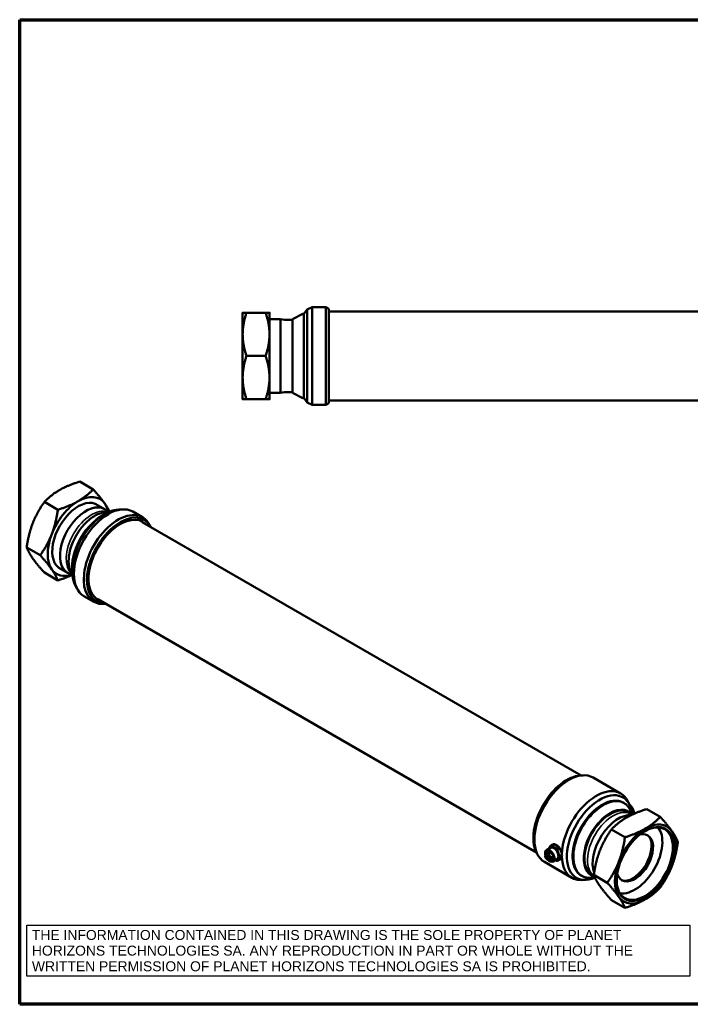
# Model space of a CAD drawing. Header units: millimetres. Extents: x 30 to 1467, y 30 to 2323.
# Tile 1 of 3: x 30 to 705, y 30 to 1020. Entities that reach past the tile are written whole.
import ezdxf

# ---------------------------------------------------------------- set-up
doc = ezdxf.new("R2010")
doc.units = ezdxf.units.MM
doc.header["$LTSCALE"] = 5
for name, color, linetype, lineweight in [('Cadre (ISO)', 7, 'Continuous', 70), ('Etroit visible (ISO)', 7, 'Continuous', 35), ('Symbole (ISO)', 7, 'Continuous', 25), ('Visible (ISO)', 7, 'Continuous', 50)]:
    doc.layers.add(name, color=color, linetype=linetype, lineweight=lineweight)
doc.styles.add('Note Text (A4D)', font='arial.ttf')

# ---------------------------------------------------------------- blocks, each defined once
blk = doc.blocks.new('Cadres AQUA4D Border')
at = {"layer": 'Cadre (ISO)'}
for p, q in [((6, 204), (291, 204)), ((6, 6), (6, 204)), ((291, 6), (6, 6))]:
    blk.add_line(p, q, dxfattribs=at)

msp = doc.modelspace()

# ---------------------------------------------------------------- linework, layer by layer
at = {"layer": 'Etroit visible (ISO)'}
for p, q in [((558.69, 179.25), (559.41, 179.67)), ((559.93, 179.78), (560, 179.82)), ((560.01, 180.41), (560.08, 180.45)), ((560.17, 179.72), (560.24, 179.76)), ((560.25, 180.29), (560.32, 180.33)), ((560.26, 179.64), (560.33, 179.68)), ((560.27, 179.48), (560.34, 179.52)), ((560.29, 179.53), (560.36, 179.58)), ((560.39, 179.9), (560.46, 179.94)), ((560.4, 180.25), (560.47, 180.29)), ((560.45, 181.9), (563.52, 183.67)), ((560.49, 180.23), (560.56, 180.27)), ((561.59, 178.8), (560.53, 178.18)), ((560.57, 180.15), (560.64, 180.2)), ((560.61, 180.05), (560.68, 180.09)), ((560.64, 179.83), (560.68, 179.85)), ((560.81, 181.38), (564.06, 183.26)), ((561.59, 179.7), (560.81, 179.25)), ((561.88, 178.31), (560.81, 177.7)), ((564.71, 182.64), (561.94, 181.04)), ((562.03, 179.19), (562.1, 179.23)), ((562.06, 178.52), (562.13, 178.56)), ((562.11, 178.67), (562.12, 178.68)), ((562.11, 178.3), (562.19, 178.34)), ((562.19, 178.5), (562.27, 178.54)), ((562.19, 179.01), (562.27, 179.06)), ((562.26, 178.49), (562.33, 178.53)), ((562.32, 178.43), (562.39, 178.47)), ((562.34, 178.36), (562.41, 178.4)), ((562.55, 178.35), (562.63, 178.39)), ((562.63, 178.27), (562.7, 178.31)), ((562.66, 178.17), (562.73, 178.21)), ((566.97, 178.23), (563.72, 176.35)), ((563.99, 177.5), (566.76, 179.1)), ((560.01, 177.45), (560.08, 177.49)), ((560.06, 177.6), (560.08, 177.61)), ((560.07, 177.22), (560.14, 177.26)), ((560.21, 177.42), (560.28, 177.46)), ((560.27, 177.37), (560.34, 177.41)), ((560.3, 177.3), (560.37, 177.34)), ((560.31, 177.24), (560.38, 177.28)), ((560.51, 177.27), (560.58, 177.31)), ((560.58, 177.2), (560.65, 177.24)), ((560.61, 177.1), (560.68, 177.15)), ((560.63, 176.86), (560.69, 176.89)), ((561.54, 175.98), (560.82, 175.56)), ((561.85, 176.34), (561.92, 176.38)), ((561.89, 176.47), (561.91, 176.47)), ((561.9, 176.15), (561.97, 176.19)), ((561.96, 176.34), (562.03, 176.38)), ((562.02, 176.33), (562.09, 176.37)), ((562.03, 176.02), (562.05, 176.03)), ((562.08, 176.27), (562.15, 176.31)), ((562.12, 176.49), (562.26, 176.57)), ((562.16, 176.14), (562.23, 176.18)), ((562.24, 175.96), (562.31, 176)), ((562.25, 178.16), (562.32, 178.2)), ((562.32, 175.87), (562.39, 175.91)), ((562.39, 176.9), (562.46, 176.94)), ((562.39, 175.81), (562.41, 175.82)), ((562.41, 176.85), (562.48, 176.89)), ((562.47, 178.04), (562.54, 178.08)), ((562.56, 177.96), (562.63, 178)), ((562.63, 178.11), (562.7, 178.15)), ((567.06, 177.55), (563.99, 175.78))]:
    msp.add_line(p, q, dxfattribs=at)
for centre, major_axis, start_param, end_param in [((102.35, 492.65), (-18.12, -31.39), 3.246387, 6.178391), ((105.7, 490.71), (-18.69, -32.37), 3.519646, 5.905132), ((112.12, 487.01), (-21.06, -36.48), 3.756257, 5.668521), ((616.96, 195.53), (-21.06, -36.48), 2.763539, 6.661239), ((623.38, 191.83), (18.69, 32.37), 6.042114, 9.599559), ((623.76, 191.61), (-18.25, -31.6), 3.025901, 6.398877), ((626.74, 189.89), (18.12, 31.39), 0, 3.097269)]:
    msp.add_ellipse(centre, major_axis=major_axis, ratio=0.57735, start_param=start_param, end_param=end_param, dxfattribs=at)
at = {"layer": 'Visible (ISO)'}
for p, q in [((254.26, 703.65), (254.26, 725.4)), ((277.38, 725.4), (258.15, 725.4)), ((281.26, 725.4), (281.26, 703.65)), ((305.01, 719.29), (314.08, 724.02)), ((315.66, 724.14), (319.19, 728.56)), ((315.66, 724.14), (315.66, 639.67)), ((319.19, 728.56), (324.06, 730.9)), ((319.19, 635.25), (319.19, 728.56)), ((324.06, 730.9), (324.06, 632.9)), ((338.06, 730.9), (324.06, 730.9)), ((338.06, 632.9), (338.06, 730.9)), ((341.06, 729.4), (338.06, 730.9)), ((341.06, 729.4), (341.06, 634.4)), ((976.06, 726.65), (341.06, 726.65)), ((281.26, 718.9), (292.26, 718.9)), ((292.26, 718.9), (292.26, 644.9)), ((300.26, 718.15), (304.47, 718.15)), ((304.47, 645.41), (304.47, 718.4)), ((254.26, 660.15), (254.26, 703.65)), ((281.26, 703.65), (281.26, 660.15)), ((258.15, 681.9), (277.38, 681.9)), ((254.26, 638.4), (254.26, 660.15)), ((281.26, 660.15), (281.26, 638.4)), ((281.26, 644.9), (292.26, 644.9)), ((300.26, 645.65), (304.47, 645.65)), ((305.01, 644.52), (314.08, 639.79)), ((258.15, 638.4), (277.38, 638.4)), ((315.66, 639.67), (319.19, 635.25)), ((319.19, 635.25), (324.06, 632.9)), ((341.06, 634.4), (338.06, 632.9)), ((976.06, 637.15), (341.06, 637.15)), ((338.06, 632.9), (324.06, 632.9)), ((90.33, 555.61), (103.92, 547.76)), ((68.41, 527.26), (54.81, 535.11)), ((106.45, 533), (115.19, 527.96)), ((116.17, 524.78), (119.78, 525.07)), ((129.74, 527.5), (133.89, 527.65)), ((153.58, 519.65), (143.68, 525.37)), ((104.44, 514.25), (106.02, 515.72)), ((594.61, 260.11), (153.29, 514.91)), ((161.55, 510.14), (160.66, 511.91)), ((37.05, 489.34), (50.65, 481.48)), ((84.69, 480.03), (84.2, 477.93)), ((69.45, 468.92), (78.19, 463.87)), ((54.81, 464.07), (68.41, 456.22)), ((81.43, 464.61), (82.99, 461.34)), ((85.86, 451.5), (87.81, 447.83)), ((104.58, 434.78), (94.68, 440.5)), ((549.86, 182.6), (108.54, 437.4)), ((116.8, 432.63), (114.82, 432.52)), ((594.03, 260.08), (596.59, 260.22)), ((606.83, 257.96), (634.41, 242.04)), ((643.22, 231.04), (641.28, 234.71)), ((644.86, 221.28), (640.24, 223.95)), ((646.28, 220.82), (644.31, 224.95)), ((645.05, 226.51), (645.5, 225.94)), ((645.25, 225.79), (645.71, 225.5)), ((645.71, 225.5), (645.37, 225.3)), ((646.52, 226.53), (645.5, 225.94)), ((645.75, 223.52), (646.35, 223.87)), ((646.35, 223.87), (645.84, 223.03)), ((646.48, 223.41), (647.5, 224.01)), ((646.48, 220.91), (646.48, 223.41)), ((660.68, 226.32), (674.28, 218.47)), ((638.76, 197.96), (625.16, 205.81)), ((561.81, 186.28), (563.86, 189.19)), ((563.86, 189.19), (566.54, 190.74)), ((567.43, 190.82), (564.74, 189.27)), ((564.74, 189.27), (569.69, 186.41)), ((572.37, 187.97), (567.43, 190.82)), ((568.46, 190.84), (571.34, 189.18)), ((549.6, 183.12), (550.75, 180.84)), ((558.49, 179.27), (559.27, 179.72)), ((558.68, 180.15), (558.91, 180.02)), ((558.69, 179.25), (558.91, 179.12)), ((558.91, 179.12), (559.69, 179.57)), ((559.16, 181.79), (562.98, 183.99)), ((560.53, 179.08), (559.54, 179.65)), ((560.32, 179.21), (559.54, 178.76)), ((559.54, 178.76), (560.53, 178.18)), ((559.7, 180.12), (559.71, 179.68)), ((559.82, 180.05), (559.7, 180.12)), ((559.71, 179.68), (559.78, 179.72)), ((559.71, 179.68), (560.09, 179.41)), ((559.71, 178.51), (559.71, 178.34)), ((560.14, 178.27), (559.71, 178.51)), ((559.71, 178.34), (559.78, 178.38)), ((559.71, 178.34), (560.12, 177.81)), ((559.78, 180.08), (559.78, 179.72)), ((559.78, 179.72), (560.09, 179.5)), ((559.78, 178.47), (559.78, 178.38)), ((559.78, 178.38), (559.86, 178.28)), ((559.83, 179.72), (559.82, 180.05)), ((559.97, 179.61), (559.83, 179.72)), ((559.85, 178.28), (559.92, 178.32)), ((559.85, 178.28), (560.14, 178.11)), ((560.14, 177.92), (559.85, 178.28)), ((559.86, 185.15), (563.89, 187.48)), ((559.92, 178.32), (560.21, 178.15)), ((559.97, 179.61), (560.04, 179.65)), ((560.14, 179.79), (560.07, 179.74)), ((560.09, 179.41), (560.09, 179.54)), ((560.19, 180.41), (560.14, 180.39)), ((560.14, 178.36), (560.14, 178.27)), ((560.24, 178.29), (560.14, 178.36)), ((560.14, 178.27), (560.21, 178.31)), ((560.19, 180.39), (560.19, 180.55)), ((560.2, 179.47), (560.2, 179.31)), ((560.2, 179.31), (560.27, 179.35)), ((560.21, 178.32), (560.21, 178.31)), ((560.24, 178.21), (560.24, 178.29)), ((560.39, 178.12), (560.24, 178.21)), ((560.34, 179.52), (560.27, 179.48)), ((560.27, 179.48), (560.27, 179.35)), ((560.31, 180.1), (560.38, 180.13)), ((560.46, 180.29), (560.39, 180.25)), ((560.65, 180.03), (560.58, 179.99)), ((561.59, 179.56), (560.73, 179.06)), ((560.81, 181.12), (564.24, 183.1)), ((560.81, 181.38), (560.81, 181.12)), ((561.59, 180.84), (560.81, 180.4)), ((560.81, 180.4), (560.81, 179.25)), ((561.59, 180.93), (561.59, 180.68)), ((561.59, 178.8), (561.59, 179.95)), ((564.57, 182.79), (561.67, 181.12)), ((561.72, 179.7), (561.72, 179.13)), ((561.83, 179.63), (561.72, 179.7)), ((561.72, 179.13), (561.79, 179.18)), ((561.72, 179.13), (561.84, 179.07)), ((561.79, 179.66), (561.79, 179.18)), ((561.79, 179.18), (561.84, 179.15)), ((561.85, 179.6), (561.83, 179.63)), ((561.84, 179.46), (561.91, 179.5)), ((561.84, 179.07), (561.84, 179.46)), ((562.87, 177.74), (561.87, 178.31)), ((562.26, 178.54), (562.19, 178.5)), ((562.39, 178.35), (562.32, 178.3)), ((562.39, 178.47), (562.46, 178.51)), ((562.39, 178.19), (562.46, 178.23)), ((562.4, 178.85), (562.4, 179.02)), ((562.56, 178.4), (562.49, 178.36)), ((566.92, 178.46), (563.5, 176.48)), ((563.92, 177.23), (566.81, 178.9)), ((564.38, 182.97), (564.38, 182.68)), ((564.56, 182.8), (564.56, 182.79)), ((569.69, 186.41), (572.37, 187.97)), ((573.22, 186.85), (570.57, 185.31)), ((570.57, 185.31), (573.04, 178.94)), ((573.04, 178.94), (575.44, 180.33)), ((575.48, 179.17), (573.04, 177.76)), ((573.26, 175.8), (575.46, 178.93)), ((575.14, 182.01), (573.33, 186.67)), ((557.83, 173.09), (585.41, 157.17)), ((560.12, 177.81), (560.19, 177.85)), ((560.12, 177.81), (560.24, 177.74)), ((560.14, 178.11), (560.21, 178.15)), ((560.14, 178.11), (560.14, 177.92)), ((560.14, 177.92), (560.21, 177.96)), ((560.14, 177.92), (560.19, 177.85)), ((560.22, 177.47), (560.15, 177.43)), ((560.19, 177.85), (560.24, 177.82)), ((560.21, 178.15), (560.21, 177.96)), ((560.24, 178.05), (560.31, 178.09)), ((560.24, 178.05), (560.39, 177.96)), ((560.24, 177.74), (560.24, 178.05)), ((560.24, 177.06), (560.24, 177.21)), ((560.31, 178.09), (560.39, 178.05)), ((560.31, 177.21), (560.38, 177.25)), ((560.31, 177.24), (560.31, 177.21)), ((560.31, 177.21), (560.41, 177.15)), ((560.34, 177.42), (560.41, 177.46)), ((560.38, 177.28), (560.38, 177.25)), ((560.38, 177.25), (560.41, 177.23)), ((560.39, 177.96), (560.39, 178.12)), ((560.41, 177.15), (560.41, 177.18)), ((560.51, 177.32), (560.44, 177.28)), ((560.5, 177.06), (560.5, 176.9)), ((560.5, 176.9), (560.57, 176.94)), ((560.57, 177.04), (560.57, 176.94)), ((560.66, 177.09), (560.59, 177.05)), ((561.52, 175.83), (560.74, 175.38)), ((560.81, 177.7), (560.82, 176.55)), ((560.82, 176.55), (562.87, 177.73)), ((561.59, 176.27), (560.82, 175.82)), ((560.82, 175.56), (560.82, 175.82)), ((561.59, 176.8), (562.26, 177.19)), ((561.59, 176.1), (561.59, 176.8)), ((562.12, 176.49), (561.59, 176.8)), ((561.6, 175.11), (561.6, 175.37)), ((562.03, 176.37), (561.96, 176.33)), ((562.05, 176.01), (562.05, 176.14)), ((562.25, 176.11), (562.23, 176.18)), ((562.99, 177.61), (562.26, 177.19)), ((562.26, 177.19), (562.26, 176.58)), ((562.26, 177.19), (562.87, 176.84)), ((562.31, 176.28), (562.31, 176.01)), ((562.41, 176.23), (562.31, 176.28)), ((562.31, 176.01), (562.38, 176.05)), ((562.35, 177.02), (562.35, 176.94)), ((562.76, 176.78), (562.35, 177.02)), ((562.35, 176.94), (562.41, 176.98)), ((562.38, 176.24), (562.38, 176.05)), ((562.39, 175.81), (562.41, 175.8)), ((562.41, 175.8), (562.41, 176.23)), ((562.42, 176.77), (562.48, 176.8)), ((562.42, 176.77), (562.48, 176.74)), ((562.48, 176.85), (562.55, 176.89)), ((562.48, 176.85), (562.76, 176.69)), ((562.48, 176.74), (562.48, 176.85)), ((562.55, 176.89), (562.76, 176.77)), ((562.7, 178.15), (562.63, 178.11)), ((562.76, 176.69), (562.76, 176.78)), ((562.87, 176.84), (563.65, 177.29)), ((563.24, 174.71), (567.07, 176.92)), ((563.72, 177.25), (563.5, 177.38)), ((563.72, 176.35), (563.5, 176.48)), ((566.51, 173.63), (570.54, 175.96)), ((569.69, 174.17), (568.56, 174.82)), ((573.04, 177.76), (570.57, 174.25)), ((570.57, 174.25), (573.26, 175.8)), ((607.85, 158.94), (603.99, 161.17)), ((621, 152.19), (607.4, 160.04)), ((599.34, 155.04), (595.19, 154.89)), ((608.53, 157.41), (605.17, 157.14)), ((638.76, 126.93), (625.16, 134.78))]:
    msp.add_line(p, q, dxfattribs=at)
for centre, radius, start, end in [((315.01, 722.25), 2, 71.17337, 117.56471), ((300.26, 761.2), 43.04, 259.28835, 270), ((305.47, 718.4), 1, 117.56471, 180), ((300.26, 602.61), 43.04, 90, 100.71165), ((305.47, 645.41), 1, 180, 242.43529), ((315.01, 641.56), 2, 242.43529, 288.82663)]:
    msp.add_arc(centre, radius, start, end, dxfattribs=at)
for centre, major_axis, ratio, start_param, end_param in [((88.91, 500.4), (-18.52, -32.09), 0.57735, 3.089634, 6.335144), ((88.91, 500.4), (21.75, 37.67), 0.57735, 0.785398, 1.832596), ((88.91, 500.4), (21.75, 37.67), 0.57735, 6.021386, 7.068583), ((96.69, 495.91), (-18.5, -32.04), 0.57735, 3.007432, 6.417346), ((115.73, 484.92), (23.33, 40.41), 0.57735, 0.346761, 2.794832), ((119.18, 482.93), (-24.5, -42.44), 0.57735, 3.141593, 6.283185), ((129.08, 477.22), (24.5, 42.44), 0.57735, 5.921818, 9.786145), ((88.91, 500.4), (21.75, 37.67), 0.57735, 5.702328, 6.021386), ((131.2, 475.99), (-23.75, -41.14), 0.57735, 2.799651, 6.625127), ((131.2, 475.99), (22.58, 39.1), 0.57735, 6.149975, 9.557988), ((113.23, 486.36), (21.12, 36.58), 0.57735, 1.084101, 2.057491), ((88.91, 500.4), (-21.75, -37.67), 0.57735, 4.974188, 6.021386), ((88.91, 500.4), (-21.75, -37.67), 0.57735, 6.021386, 6.864042), ((580.21, 216.75), (23.75, 41.14), 0.57735, 0.361367, 2.780226), ((582.33, 215.53), (-24.5, -42.44), 0.57735, 3.141593, 6.283185), ((609.91, 199.61), (24.5, 42.44), 0.57735, 5.936425, 8.600158), ((613.35, 197.62), (-23.33, -40.41), 0.57735, 2.479232, 6.925137), ((615.85, 196.17), (21.12, 36.58), 0.57735, 0.243484, 2.898108), ((642.24, 225.03), (4, -6.93), 0.57735, 1.832596, 2.157543), ((642.24, 225.03), (4, -6.93), 0.57735, 0.785398, 1.832596), ((623.76, 191.61), (18.2, 31.52), 0.57735, 6.19237, 9.515593), ((632.39, 186.63), (18.5, 32.04), 0.57735, 0.269394, 2.69771), ((640.82, 224.22), (-4.28, 7.4), 0.57735, 4.555244, 4.613552), ((640.82, 224.22), (-4.28, 7.4), 0.57735, 4.287627, 4.345935), ((641.85, 224.81), (4.28, -7.4), 0.57735, 1.146034, 1.47196), ((658.69, 171.44), (-19.98, -34.6), 0.57735, 5.50794, 10.200023), ((659.26, 171.11), (21.75, 37.67), 0.57735, 6.021386, 7.068583), ((648.66, 177.24), (-13, -22.52), 0.57735, 5.775836, 9.932128), ((659.26, 171.11), (21.75, 37.67), 0.57735, 0.785398, 1.832596), ((648.66, 177.24), (-19.6, -33.95), 0.57735, 0.219805, 2.921787), ((647.95, 177.64), (13, 22.52), 0.57735, 3.168792, 6.255986), ((659.26, 171.11), (21.75, 37.67), 0.57735, 4.974188, 6.021386), ((567.21, 181.72), (-4.14, 7.17), 0.57735, 5.934033, 6.108739), ((567.21, 181.72), (3.33, -5.76), 0.57735, 0, 3.141593), ((569.9, 183.27), (-4.25, 7.36), 0.57735, 0.025856, 0.288211), ((569.9, 183.27), (-4.14, 7.17), 0.57735, 5.934033, 6.108739), ((646.54, 178.46), (13.4, 23.21), 0.57735, 3.479369, 5.945409), ((646.54, 178.46), (14, 24.25), 0.57735, 3.963375, 5.461403), ((563.18, 179.39), (3.33, -5.76), 0.57735, 5.320788, 10.387176), ((558.68, 180.47), (0.2, -0.346), 0.57735, 3.668039, 5.499582), ((558.69, 178.92), (-0.2, 0.346), 0.57735, 5.499582, 7.331125), ((561.2, 178.25), (-2.04, 3.54), 0.57735, 5.760328, 6.809632), ((561.2, 178.25), (2.04, -3.54), 0.57735, 4.189532, 5.238835), ((563.18, 179.39), (3.33, -5.76), 0.57735, 4.27314, 4.368807), ((559.22, 180.53), (0.48, -0.831), 0.57735, 5.016175, 5.982988), ((559.22, 178.24), (-0.48, 0.831), 0.57735, 5.016175, 5.982988), ((563.18, 179.39), (-2.75, 4.76), 0.57735, 2.407931, 7.016847), ((565.73, 172.94), (-5.75, 6.97), 0.10368, 6.263863, 6.408514), ((574.43, 146.01), (14.43, -33.92), 0.051293, 3.073737, 3.146927), ((565.8, 172.98), (-5.75, 6.97), 0.10368, 0.027116, 0.125328), ((579.74, 149.14), (19.68, -31.42), 0.045142, 3.078305, 3.213771), ((567.07, 169.08), (-7, 10.66), 0.053375, 6.177824, 6.364512), ((579.81, 149.18), (19.68, -31.42), 0.045142, 3.164345, 3.213771), ((567.14, 169.12), (-7, 10.66), 0.053375, 6.177824, 6.2801), ((599.07, 168.38), (-38.93, 11.92), 0.033604, 0.043528, 0.104942), ((559.34, 179.1), (-0.915, -0.541), 0.457808, 3.145235, 3.395107), ((557.94, 181.13), (-2.33, 1.65), 0.089553, 2.944411, 3.112052), ((559.41, 179.14), (-0.915, -0.541), 0.457862, 3.145244, 3.395147), ((564.8, 178.19), (-4.53, 2.19), 0.189207, 0.091646, 0.252975), ((564.87, 178.23), (-4.53, 2.19), 0.189207, 0.091646, 0.2324), ((547.32, 176.88), (-13.07, -2.68), 0.185717, 3.103839, 3.207333), ((558.02, 181.17), (-2.33, 1.65), 0.089571, 3.100257, 3.112046), ((569.47, 169.17), (-9.08, 11.07), 0.053879, 6.265317, 6.348991), ((560.77, 179.59), (-0.372, 0.656), 0.247015, 5.886302, 6.245983), ((560.53, 181.54), (-0.2, 0.346), 0.57735, 3.928786, 5.760328), ((569.54, 169.21), (-9.08, 11.07), 0.053877, 6.265318, 6.274307), ((556.97, 176.22), (-3.58, -4.12), 0.299752, 3.047424, 3.200176), ((560.84, 179.63), (-0.372, 0.656), 0.247076, 5.886188, 6.245967), ((559.23, 178.77), (1.3, 1.43), 0.377337, 6.206505, 6.366074), ((560.53, 179.41), (0.2, -0.346), 0.57735, 5.499582, 7.070378), ((559.31, 178.81), (1.3, 1.43), 0.377461, 6.20648, 6.366102), ((558.86, 182.15), (-1.73, 2.16), 0.12587, 3.107594, 3.297861), ((553.23, 178.77), (-7.48, -1.29), 0.23655, 3.10119, 3.235654), ((558.93, 182.19), (-1.73, 2.16), 0.125869, 3.122311, 3.29786), ((560.21, 181.11), (0.48, -0.831), 0.57735, 0.303786, 1.2706), ((562.19, 179.97), (-0.48, 0.831), 0.57735, 0.303786, 1.2706), ((561.87, 180.77), (-0.2, 0.346), 0.57735, 5.238835, 7.070378), ((561.87, 178.64), (0.2, -0.346), 0.57735, 3.928786, 5.499582), ((562.64, 182.63), (-0.19, 3.72), 0.42329, 2.499155, 2.677276), ((561.2, 178.25), (2.04, -3.54), 0.57735, 1.047939, 2.097243), ((562.04, 180.77), (0.69, -1.97), 0.361962, 5.505786, 5.670465), ((565.14, 174.21), (3.03, -4.46), 0.12791, 3.142723, 3.328224), ((562.12, 180.81), (0.69, -1.97), 0.361962, 5.505786, 5.670465), ((570.65, 187.3), (-8.54, -8.04), 0.374026, 6.282073, 6.369342), ((564.9, 171.31), (2.77, -7.37), 0.103723, 3.016294, 3.167621), ((565.21, 174.26), (3.03, -4.46), 0.12791, 3.19299, 3.328224), ((562.63, 177.73), (-0.436, 0.778), 0.186139, 5.980492, 6.280692), ((564.12, 178.64), (-2.07, 0.65), 0.236145, 0.449141, 0.665163), ((556.61, 170.57), (-5.65, -8.08), 0.165231, 3.016968, 3.156258), ((564.19, 178.68), (-2.07, 0.65), 0.236145, 0.449141, 0.600663), ((562.7, 177.77), (-0.436, 0.778), 0.186138, 5.980494, 6.280692), ((561.92, 178.32), (-0.425, -0.048), 0.565819, 3.079133, 3.409356), ((561.99, 178.36), (-0.425, -0.048), 0.565669, 3.079123, 3.391604), ((563.78, 174.68), (1.35, -3.84), 0.153255, 2.965759, 3.095134), ((576.27, 160.49), (-13.79, 17.86), 0.044086, 6.278974, 6.340433), ((563.93, 178.72), (-1.47, -0.5), 0.35029, 6.164961, 6.35122), ((562.84, 177.65), (-0.349, 0.705), 0.222499, 5.961969, 6.306112), ((562.91, 177.69), (-0.349, 0.705), 0.222491, 5.961981, 6.306112), ((561.29, 176.83), (1.3, 1.49), 0.319701, 6.179537, 6.346034), ((558.79, 171.72), (-3.77, -6.79), 0.212184, 3.00716, 3.138324), ((561.36, 176.87), (1.3, 1.49), 0.319794, 6.179505, 6.34605), ((567.21, 181.72), (-4.14, 7.17), 0.57735, 4.886835, 5.061541), ((569.9, 183.27), (4.14, -7.17), 0.57735, 1.809033, 1.919949), ((567.21, 181.72), (-4.14, 7.17), 0.57735, 3.839638, 4.014344), ((569.2, 163.89), (9.13, -13.71), 0.073025, 3.144174, 3.251156), ((561.84, 177.85), (-1.81, -0.53), 0.479394, 6.144165, 6.400395), ((561.34, 174.27), (1.25, -3.34), 0.153194, 2.958083, 3.183014), ((645.02, 257.46), (-84.89, -80.32), 0.060789, 6.268866, 6.30139), ((569.27, 163.93), (9.13, -13.71), 0.073025, 3.171763, 3.251156), ((561.91, 177.89), (-1.81, -0.53), 0.479394, 6.144165, 6.400395), ((560.51, 176.96), (-0.361, 0.465), 0.256535, 6.259476, 6.6031), ((570.43, 181.01), (-10.29, -3.69), 0.123127, 6.239228, 6.385023), ((645.1, 257.5), (-84.89, -80.32), 0.060789, 6.268866, 6.289421), ((560.46, 176.82), (-0.314, 0.609), 0.219992, 5.954554, 6.303571), ((556.59, 170.9), (-3.6, -6.69), 0.190587, 2.992388, 3.136106), ((559.67, 176), (0.52, 1.43), 0.318802, 6.077287, 6.226952), ((560.53, 176.86), (-0.314, 0.609), 0.220059, 5.954445, 6.293705), ((559.71, 177.28), (-0.593, 0.017), 0.487234, 3.270127, 3.511604), ((559.74, 176.04), (0.52, 1.43), 0.318839, 6.077258, 6.226941), ((559.78, 177.32), (-0.593, 0.017), 0.487318, 3.270179, 3.511703), ((560.87, 176.36), (0.5, -1.09), 0.256007, 2.799573, 3.03949), ((560.94, 175.97), (-0.5, 1.32), 0.143451, 0.165943, 0.360542), ((624.34, 57.1), (-63.9, 120.19), 0.016332, 6.257148, 6.298067), ((560.54, 175.72), (0.2, -0.346), 0.57735, 5.238835, 7.070378), ((552.97, 188.27), (7.69, -11.4), 0.06412, 6.153006, 6.253452), ((624.41, 57.14), (-63.9, 120.19), 0.016332, 6.257148, 6.283756), ((559.3, 175.64), (1.23, 1.61), 0.305496, 6.159009, 6.322651), ((560.53, 177.86), (-0.2, 0.346), 0.57735, 3.928786, 5.499582), ((553.04, 188.31), (7.69, -11.4), 0.06412, 6.153006, 6.244898), ((559.37, 175.68), (1.23, 1.61), 0.305566, 6.158978, 6.322658), ((559.98, 177.97), (0.68, -1.1), 0.257354, 6.175599, 6.444678), ((559.87, 177.89), (-0.79, 1.03), 0.318514, 3.299382, 3.534028), ((560.22, 176.53), (0.48, -0.831), 0.57735, 0.303786, 1.2706), ((563.18, 179.39), (3.33, -5.76), 0.57735, 5.0578, 5.153621), ((562.2, 175.39), (-0.48, 0.831), 0.57735, 0.303786, 1.2706), ((561.88, 174.95), (0.2, -0.346), 0.57735, 3.928786, 5.760328), ((572.89, 161.56), (-11, 14.91), 0.066526, 6.281379, 6.373402), ((573.2, 179.69), (-11.34, -3.45), 0.171355, 6.231327, 6.326154), ((564.37, 171.08), (2.46, -5.39), 0.109384, 2.989782, 3.161546), ((570.51, 186.89), (-8.52, -10.84), 0.159368, 6.222722, 6.306325), ((572.96, 161.6), (-11, 14.91), 0.066526, 0.028056, 0.090217), ((573.27, 179.73), (-11.34, -3.45), 0.171355, 6.231327, 6.326154), ((562.67, 175.4), (-0.714, 0.93), 0.159745, 6.24063, 6.48898), ((561.2, 178.25), (2.04, -3.54), 0.57735, 5.760328, 6.809632), ((562.31, 175.55), (-0.352, 0.781), 0.2069, 6.004303, 6.277218), ((563.28, 176.17), (-1.34, 0.09), 0.219443, 0.167557, 0.406764), ((570.58, 186.93), (-8.52, -10.84), 0.159368, 6.222722, 6.277667), ((559.97, 172.84), (-2.05, -3.62), 0.27687, 3.022752, 3.139885), ((562.38, 175.6), (-0.352, 0.781), 0.206926, 6.004266, 6.277216), ((562.74, 175.44), (-0.714, 0.93), 0.159756, 6.240627, 6.262115), ((566.38, 157.61), (-4.34, 18.69), 0.028039, 6.146982, 6.223948), ((562.12, 176.66), (0.1, -0.173), 0.57735, 5.499582, 7.070378), ((563.91, 165.94), (1.86, -10.47), 0.057621, 2.918227, 3.02917), ((566.45, 157.64), (-4.34, 18.69), 0.028035, 6.147004, 6.223957), ((562.39, 176.43), (-0.097, 0.536), 0.40174, 2.129227, 2.394977), ((562.26, 176.31), (0.212, -0.518), 0.320503, 5.595685, 5.891593), ((562.09, 176.62), (0.27, 0.318), 0.624415, 5.889437, 6.076837), ((562.33, 176.36), (0.212, -0.518), 0.320503, 5.595685, 5.677683), ((562.16, 176.66), (0.27, 0.318), 0.62452, 5.889288, 6.076726), ((574.96, 190.65), (12.45, 12.5), 0.102294, 3.113622, 3.168927), ((563.18, 178.25), (0.48, -0.831), 0.57735, 5.016175, 5.982988), ((563.18, 175.96), (-0.48, 0.831), 0.57735, 5.016175, 5.982988), ((563.72, 177.58), (0.2, -0.346), 0.57735, 5.499582, 7.331125), ((563.72, 176.02), (-0.2, 0.346), 0.57735, 3.668039, 5.499582), ((567.21, 181.72), (4.14, -7.17), 0.57735, 5.934033, 6.108739), ((569.9, 183.27), (4.25, -7.36), 0.57735, 5.994974, 6.253924), ((609.91, 199.61), (-24.5, -42.44), 0.57735, 5.537008, 6.629946), ((659.26, 171.11), (-21.75, -37.67), 0.57735, 4.974188, 6.021386), ((659.26, 171.11), (-21.75, -37.67), 0.57735, 0.785398, 1.832596), ((659.26, 171.11), (-21.75, -37.67), 0.57735, 6.021386, 7.068583)]:
    msp.add_ellipse(centre, major_axis=major_axis, ratio=ratio, start_param=start_param, end_param=end_param, dxfattribs=at)
for centre, major_axis in [((659.26, 171.11), (20.38, 35.31)), ((559.22, 180.53), (-0.31, 0.537)), ((559.22, 178.24), (-0.31, 0.537)), ((560.21, 181.11), (-0.31, 0.537)), ((562.19, 179.97), (-0.31, 0.537)), ((563.18, 178.25), (-0.31, 0.537)), ((560.22, 176.53), (-0.31, 0.537)), ((562.2, 175.39), (-0.31, 0.537)), ((563.18, 175.96), (-0.31, 0.537))]:
    msp.add_ellipse(centre, major_axis=major_axis, ratio=0.57735, dxfattribs=at)
for points, weights in [([(254.26, 703.65), (254.26, 713.75), (258.15, 725.4)], [1, 1.0379548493, 1]), ([(258.15, 725.4), (254.26, 725.4), (254.26, 725.4)], [1, 1.0379548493, 1]), ([(277.38, 725.4), (281.26, 713.75), (281.26, 703.65)], [1, 1.0379548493, 1]), ([(281.26, 725.4), (281.26, 725.4), (277.38, 725.4)], [1, 1.0379548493, 1]), ([(258.15, 681.9), (254.26, 693.56), (254.26, 703.65)], [1, 1.0379548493, 1]), ([(281.26, 703.65), (281.26, 693.56), (277.38, 681.9)], [1, 1.0379548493, 1]), ([(254.26, 660.15), (254.26, 670.25), (258.15, 681.9)], [1, 1.0379548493, 1]), ([(277.38, 681.9), (281.26, 670.25), (281.26, 660.15)], [1, 1.0379548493, 1]), ([(258.15, 638.4), (254.26, 650.06), (254.26, 660.15)], [1, 1.0379548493, 1]), ([(281.26, 660.15), (281.26, 650.06), (277.38, 638.4)], [1, 1.0379548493, 1]), ([(254.26, 638.4), (254.26, 638.4), (258.15, 638.4)], [1, 1.0379548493, 1]), ([(277.38, 638.4), (281.26, 638.4), (281.26, 638.4)], [1, 1.0379548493, 1]), ([(69.82, 546.95), (78.06, 551.7), (90.33, 555.61)], [1, 1.0379548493, 1]), ([(54.81, 535.11), (61.58, 542.19), (69.82, 546.95)], [1, 1.0379548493, 1]), ([(103.92, 547.76), (97.15, 540.68), (88.91, 535.92)], [1, 1.0379548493, 1]), ([(115.55, 533.54), (111.43, 539.41), (103.92, 547.76)], [1, 1.0379548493, 1]), ([(43.18, 513.81), (47.3, 524.43), (54.81, 535.11)], [1, 1.0379548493, 1]), ([(88.91, 535.92), (80.67, 531.16), (68.41, 527.26)], [1, 1.0379548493, 1]), ([(68.41, 527.26), (66.39, 513.41), (62.27, 502.78)], [1, 1.0379548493, 1]), ([(120.45, 525.35), (118.6, 529.2), (115.55, 533.54)], [1.01485913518, 1.02781792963, 1]), ([(37.05, 489.34), (39.06, 503.19), (43.18, 513.81)], [1, 1.0379548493, 1]), ([(62.27, 502.78), (58.15, 492.16), (50.65, 481.48)], [1, 1.0379548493, 1]), ([(43.18, 478.29), (39.06, 484.15), (37.05, 489.34)], [1, 1.0379548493, 1]), ([(54.81, 464.07), (47.3, 472.43), (43.18, 478.29)], [1, 1.0379548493, 1]), ([(50.65, 481.48), (58.15, 473.13), (62.27, 467.27)], [1, 1.0379548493, 1]), ([(62.27, 467.27), (66.39, 461.4), (68.41, 456.22)], [1, 1.0379548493, 1]), ([(68.41, 456.22), (76.6, 458.83), (82.81, 461.72)], [1, 1.02505028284, 1.0170340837]), ([(640.17, 217.65), (648.41, 222.41), (660.68, 226.32)], [1, 1.0379548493, 1]), ([(674.28, 218.47), (667.51, 211.39), (659.26, 206.63)], [1, 1.0379548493, 1]), ([(685.9, 204.25), (681.78, 210.11), (674.28, 218.47)], [1, 1.0379548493, 1]), ([(625.16, 205.81), (631.93, 212.89), (640.17, 217.65)], [1, 1.0379548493, 1]), ([(613.53, 184.51), (617.65, 195.13), (625.16, 205.81)], [1, 1.0379548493, 1]), ([(659.26, 206.63), (651.02, 201.87), (638.76, 197.96)], [1, 1.0379548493, 1]), ([(692.03, 193.2), (690.02, 198.39), (685.9, 204.25)], [1, 1.0379548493, 1]), ([(638.76, 197.96), (636.75, 184.11), (632.63, 173.49)], [1, 1.0379548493, 1]), ([(685.9, 168.73), (690.02, 179.35), (692.03, 193.2)], [1, 1.0379548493, 1]), ([(607.4, 160.04), (609.41, 173.89), (613.53, 184.51)], [1, 1.0379548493, 1]), ([(632.63, 173.49), (628.5, 162.87), (621, 152.19)], [1, 1.0379548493, 1]), ([(674.28, 147.43), (681.78, 158.11), (685.9, 168.73)], [1, 1.0379548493, 1]), ([(613.53, 149), (609.41, 154.86), (607.4, 160.04)], [1, 1.0379548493, 1]), ([(625.16, 134.78), (617.65, 143.13), (613.53, 149)], [1, 1.0379548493, 1]), ([(621, 152.19), (628.5, 143.84), (632.63, 137.97)], [1, 1.0379548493, 1]), ([(659.26, 135.59), (667.51, 140.35), (674.28, 147.43)], [1, 1.0379548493, 1]), ([(632.63, 137.97), (636.75, 132.11), (638.76, 126.93)], [1, 1.0379548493, 1]), ([(638.76, 126.93), (651.02, 130.84), (659.26, 135.59)], [1, 1.0379548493, 1])]:
    msp.add_rational_spline(points, weights, degree=2, dxfattribs=at)
for points, knots in [([(81.43, 464.61), (80.29, 467.01), (79.58, 469.83), (79.07, 476.1), (79.28, 479.56), (80.61, 486.72), (81.72, 490.42), (84.72, 497.7), (86.61, 501.28), (90.98, 507.95), (93.45, 511.04), (98.75, 516.44), (101.57, 518.74), (107.3, 522.32), (110.2, 523.59), (114.08, 524.53), (115.14, 524.7), (116.17, 524.78)], [4.305044, 4.305044, 4.305044, 4.305044, 4.622666, 4.622666, 4.946896, 4.946896, 5.271125, 5.271125, 5.594641, 5.594641, 5.91802, 5.91802, 6.24192, 6.24192, 6.566464, 6.566464, 6.69053, 6.69053, 6.69053, 6.69053]), ([(118.99, 525), (118.85, 525.11), (118.71, 525.21), (118.39, 525.47), (118.2, 525.62), (117.84, 525.93), (117.66, 526.09), (117.5, 526.24)], [0.84733485, 0.84733485, 0.84733485, 0.84733485, 0.8658943, 0.8658943, 0.89272634, 0.89272634, 0.91955839, 0.91955839, 0.91955839, 0.91955839]), ([(80.83, 462.73), (81.05, 462.66), (81.27, 462.59), (81.72, 462.43), (81.94, 462.35), (82.33, 462.19), (82.49, 462.12), (82.65, 462.05)], [3.79283059, 3.79283059, 3.79283059, 3.79283059, 3.81966264, 3.81966264, 3.84649468, 3.84649468, 3.86505413, 3.86505413, 3.86505413, 3.86505413]), ([(644.31, 224.95), (643.79, 226.03), (643.2, 227.05), (641.85, 228.91), (641.1, 229.77), (639.45, 231.29), (638.56, 231.95), (636.65, 233.08), (635.63, 233.54), (633.51, 234.24), (632.4, 234.48), (631.26, 234.62)], [5.1197336, 5.1197336, 5.1197336, 5.1197336, 5.2440412, 5.2440412, 5.3683488, 5.3683488, 5.4926563, 5.4926563, 5.6169639, 5.6169639, 5.7412715, 5.7412715, 5.7412715, 5.7412715]), ([(643.4, 230.7), (643.4, 230.7), (643.42, 230.69), (643.44, 230.66), (643.49, 230.63), (643.53, 230.6), (643.57, 230.56), (643.61, 230.53), (643.65, 230.49), (643.69, 230.46), (643.73, 230.43), (643.77, 230.39), (643.81, 230.36), (643.85, 230.32), (643.89, 230.29), (643.93, 230.25), (643.96, 230.22), (644, 230.18), (644.04, 230.15), (644.08, 230.12), (644.12, 230.08), (644.15, 230.05), (644.19, 230.01), (644.23, 229.97), (644.26, 229.94), (644.3, 229.9), (644.33, 229.87), (644.37, 229.83), (644.41, 229.8), (644.44, 229.76), (644.48, 229.72), (644.51, 229.69), (644.55, 229.65), (644.58, 229.62), (644.61, 229.58), (644.65, 229.54), (644.68, 229.51), (644.71, 229.47), (644.75, 229.43), (644.78, 229.4), (644.81, 229.36), (644.84, 229.32), (644.88, 229.28), (644.91, 229.25), (644.94, 229.21), (644.97, 229.17), (645, 229.13), (645.03, 229.1), (645.06, 229.07), (645.07, 229.06)], [0.220102, 0.220102, 0.220102, 0.220102, 0.220339, 0.2372881, 0.2542373, 0.2711864, 0.2881356, 0.3050847, 0.3220339, 0.3389831, 0.3559322, 0.3728814, 0.3898305, 0.4067797, 0.4237288, 0.440678, 0.4576271, 0.4745763, 0.4915254, 0.5084746, 0.5254237, 0.5423729, 0.559322, 0.5762712, 0.5932203, 0.6101695, 0.6271186, 0.6440678, 0.6610169, 0.6779661, 0.6949153, 0.7118644, 0.7288136, 0.7457627, 0.7627119, 0.779661, 0.7966102, 0.8135593, 0.8305085, 0.8474576, 0.8644068, 0.8813559, 0.8983051, 0.9152542, 0.9322034, 0.9491525, 0.9661017, 0.9830508, 1, 1, 1, 1]), ([(644.86, 221.28), (645.09, 221.16), (645.31, 221.03), (645.69, 220.84), (645.84, 220.76), (646, 220.69)], [5.49778714, 5.49778714, 5.49778714, 5.49778714, 5.52461919, 5.52461919, 5.54264618, 5.54264618, 5.54264618, 5.54264618]), ([(647.89, 221.55), (647.89, 221.55), (647.89, 221.57), (647.89, 221.6), (647.89, 221.64), (647.89, 221.69), (647.89, 221.73), (647.89, 221.75), (647.89, 221.77)], [0.91036211, 0.91036211, 0.91036211, 0.91036211, 0.91525424, 0.93220339, 0.94915254, 0.96610169, 0.98305085, 1, 1, 1, 1]), ([(564.24, 189.41), (564.57, 189.87), (564.97, 190.24), (566.02, 190.84), (566.76, 191.03), (567.85, 190.97), (568.16, 190.92), (568.46, 190.84)], [4.2550896, 4.2550896, 4.2550896, 4.2550896, 4.4923429, 4.4923429, 4.8132303, 4.8132303, 4.9348815, 4.9348815, 4.9348815, 4.9348815]), ([(571.34, 189.18), (571.62, 188.92), (571.89, 188.63), (572.85, 187.51), (573.45, 186.55), (574.38, 184.63), (574.78, 183.54), (575.14, 182.04), (575.22, 181.61), (575.29, 181.19)], [0.1992362, 0.1992362, 0.1992362, 0.1992362, 0.3208874, 0.3208874, 0.6417748, 0.6417748, 0.9626521, 0.9626521, 1.0953725, 1.0953725, 1.0953725, 1.0953725]), ([(560.64, 180.2), (560.65, 180.19), (560.65, 180.18), (560.66, 180.17), (560.66, 180.16), (560.66, 180.16), (560.67, 180.15), (560.67, 180.14), (560.67, 180.13), (560.67, 180.12), (560.68, 180.11), (560.68, 180.1), (560.68, 180.09)], [0, 0, 0, 0, 0.25, 0.25, 0.25, 0.5, 0.5, 0.5, 0.75, 0.75, 0.75, 1, 1, 1, 1]), ([(562.41, 178.4), (562.41, 178.38), (562.41, 178.36), (562.4, 178.35), (562.4, 178.35), (562.4, 178.35), (562.39, 178.35)], [0, 0, 0, 0, 0.6666667, 0.6666667, 0.6666667, 0.9443304, 0.9443304, 0.9443304, 0.9443304]), ([(575.29, 181.19), (575.42, 180.62), (575.49, 180.07), (575.49, 179.05), (575.42, 178.53), (575.29, 178.05)], [1.0742668, 1.0742668, 1.0742668, 1.0742668, 1.2620932, 1.2620932, 1.4499196, 1.4499196, 1.4499196, 1.4499196]), ([(560.65, 177.24), (560.67, 177.22), (560.67, 177.2), (560.68, 177.18), (560.68, 177.17), (560.68, 177.16), (560.68, 177.15)], [0, 0, 0, 0, 0.666667, 0.666667, 0.666667, 1, 1, 1, 1]), ([(560.68, 177.15), (560.68, 177.14), (560.68, 177.13), (560.68, 177.12), (560.68, 177.11), (560.67, 177.1), (560.67, 177.1), (560.67, 177.09), (560.66, 177.09), (560.66, 177.09), (560.66, 177.09), (560.66, 177.09), (560.66, 177.09)], [0, 0, 0, 0, 0.1428571, 0.1428571, 0.1428571, 0.2857143, 0.2857143, 0.2857143, 0.4285714, 0.4285714, 0.4285714, 0.4475436, 0.4475436, 0.4475436, 0.4475436]), ([(562.09, 176.37), (562.1, 176.36), (562.1, 176.36), (562.11, 176.35), (562.13, 176.34), (562.14, 176.33), (562.15, 176.31)], [0, 0, 0, 0, 0.333333, 0.333333, 0.333333, 1, 1, 1, 1]), ([(562.24, 175.96), (562.25, 175.95), (562.27, 175.93), (562.29, 175.9), (562.3, 175.88), (562.32, 175.87)], [0.000001, 0.000001, 0.000001, 0.000001, 0.00602951, 0.00602951, 0.01205796, 0.01205796, 0.01205796, 0.01205796]), ([(562.31, 176), (562.32, 175.99), (562.34, 175.97), (562.36, 175.94), (562.37, 175.93), (562.39, 175.91)], [-0.01205697, -0.01205697, -0.01205697, -0.01205697, -0.00602896, -0.00602896, -0.000001, -0.000001, -0.000001, -0.000001]), ([(562.44, 176.96), (562.45, 176.96), (562.45, 176.96), (562.45, 176.95), (562.46, 176.95), (562.46, 176.94), (562.46, 176.94)], [0.4683496, 0.4683496, 0.4683496, 0.4683496, 0.6666667, 0.6666667, 0.6666667, 1, 1, 1, 1]), ([(575.29, 178.05), (575.22, 177.73), (575.14, 177.43), (574.78, 176.51), (574.38, 176.04), (573.57, 175.57), (573.15, 175.47), (572.68, 175.46)], [1.4716863, 1.4716863, 1.4716863, 1.4716863, 1.6044067, 1.6044067, 1.925284, 1.925284, 2.1625438, 2.1625438, 2.1625438, 2.1625438]), ([(590.27, 163.61), (590.95, 162.69), (591.72, 161.85), (593.39, 160.37), (594.29, 159.72), (596.22, 158.62), (597.25, 158.18), (599.38, 157.52), (600.5, 157.29), (602.79, 157.06), (603.97, 157.05), (605.17, 157.14)], [2.1127102, 2.1127102, 2.1127102, 2.1127102, 2.2370177, 2.2370177, 2.3613253, 2.3613253, 2.4856329, 2.4856329, 2.6099404, 2.6099404, 2.734248, 2.734248, 2.734248, 2.734248])]:
    msp.add_open_spline(points, degree=3, knots=knots, dxfattribs=at)
for points in [[(645.07, 229.06), (645.08, 229.04), (645.1, 229.02), (645.13, 228.98), (645.16, 228.94), (645.19, 228.9), (645.22, 228.86), (645.25, 228.83), (645.27, 228.79), (645.3, 228.75), (645.33, 228.71), (645.36, 228.67), (645.39, 228.63), (645.42, 228.59), (645.45, 228.55), (645.47, 228.51), (645.5, 228.47), (645.53, 228.43), (645.56, 228.39), (645.58, 228.35), (645.61, 228.31), (645.64, 228.27), (645.66, 228.22), (645.69, 228.18), (645.71, 228.14), (645.74, 228.1), (645.77, 228.06), (645.79, 228.02), (645.82, 227.98), (645.84, 227.93), (645.87, 227.89), (645.89, 227.85), (645.91, 227.81), (645.94, 227.76), (645.96, 227.72), (645.99, 227.68), (646.01, 227.63), (646.03, 227.59), (646.06, 227.55), (646.08, 227.5), (646.1, 227.46), (646.13, 227.41), (646.15, 227.37), (646.17, 227.33), (646.19, 227.28), (646.21, 227.24), (646.24, 227.19), (646.26, 227.14), (646.28, 227.1), (646.3, 227.05), (646.32, 227.01), (646.34, 226.96), (646.36, 226.91), (646.38, 226.87), (646.4, 226.82), (646.42, 226.77), (646.45, 226.73), (646.47, 226.68), (646.48, 226.63), (646.5, 226.58), (646.52, 226.55), (646.52, 226.53)], [(647.5, 224.01), (647.51, 223.99), (647.52, 223.97), (647.53, 223.93), (647.54, 223.9), (647.56, 223.86), (647.57, 223.83), (647.58, 223.79), (647.59, 223.75), (647.6, 223.72), (647.62, 223.68), (647.63, 223.64), (647.64, 223.61), (647.65, 223.57), (647.66, 223.54), (647.67, 223.5), (647.68, 223.46), (647.69, 223.43), (647.7, 223.39), (647.71, 223.35), (647.72, 223.32), (647.72, 223.28), (647.73, 223.24), (647.74, 223.2), (647.75, 223.17), (647.76, 223.13), (647.77, 223.09), (647.77, 223.06), (647.78, 223.02), (647.79, 222.98), (647.79, 222.94), (647.8, 222.91), (647.81, 222.87), (647.81, 222.83), (647.82, 222.79), (647.82, 222.75), (647.83, 222.72), (647.84, 222.68), (647.84, 222.64), (647.84, 222.6), (647.85, 222.56), (647.85, 222.52), (647.86, 222.48), (647.86, 222.45), (647.87, 222.41), (647.87, 222.37), (647.87, 222.33), (647.88, 222.29), (647.88, 222.25), (647.88, 222.21), (647.88, 222.17), (647.88, 222.13), (647.89, 222.09), (647.89, 222.05), (647.89, 222.01), (647.89, 221.97), (647.89, 221.93), (647.89, 221.89), (647.89, 221.85), (647.89, 221.81), (647.89, 221.78), (647.89, 221.77)], [(559.93, 179.78), (559.93, 179.73), (559.94, 179.67), (559.97, 179.61)], [(560, 179.82), (560, 179.77), (560.01, 179.71), (560.04, 179.65)], [(560.01, 180.41), (560.01, 180.22), (560.13, 180.05), (560.39, 179.9)], [(560.09, 179.54), (560.06, 179.59), (560.05, 179.63), (560.05, 179.68)], [(560.08, 180.45), (560.08, 180.26), (560.2, 180.09), (560.46, 179.94)], [(560.12, 180.34), (560.12, 180.38), (560.14, 180.4), (560.19, 180.39)], [(560.16, 180.23), (560.13, 180.27), (560.12, 180.3), (560.12, 180.34)], [(560.33, 179.71), (560.29, 179.79), (560.23, 179.85), (560.15, 179.89)], [(560.2, 179.31), (560.28, 179.29), (560.33, 179.29), (560.36, 179.31)], [(560.31, 180.42), (560.27, 180.4), (560.25, 180.36), (560.25, 180.29)], [(560.26, 179.64), (560.28, 179.6), (560.29, 179.57), (560.29, 179.53)], [(560.29, 179.53), (560.29, 179.51), (560.28, 179.49), (560.27, 179.48)], [(560.27, 179.35), (560.31, 179.34), (560.35, 179.33), (560.37, 179.33)], [(560.47, 180.4), (560.41, 180.44), (560.35, 180.45), (560.31, 180.42)], [(560.35, 180.44), (560.33, 180.41), (560.32, 180.38), (560.32, 180.33)], [(560.33, 179.68), (560.35, 179.64), (560.36, 179.61), (560.36, 179.58)], [(560.36, 179.58), (560.36, 179.55), (560.35, 179.53), (560.34, 179.52)], [(560.36, 179.31), (560.39, 179.34), (560.4, 179.39), (560.4, 179.46)], [(560.4, 180.09), (560.38, 180.12), (560.37, 180.15), (560.37, 180.19)], [(560.39, 179.9), (560.5, 179.84), (560.58, 179.81), (560.64, 179.83)], [(560.48, 180.01), (560.44, 180.03), (560.41, 180.06), (560.4, 180.09)], [(560.46, 179.94), (560.56, 179.88), (560.63, 179.86), (560.69, 179.87)], [(560.57, 179.99), (560.55, 179.98), (560.52, 179.98), (560.48, 180.01)], [(560.57, 180.15), (560.59, 180.12), (560.61, 180.09), (560.61, 180.05)], [(560.64, 179.83), (560.69, 179.85), (560.72, 179.9), (560.72, 179.99)], [(561.84, 179.46), (561.91, 179.35), (561.98, 179.26), (562.03, 179.19)], [(561.91, 179.5), (561.98, 179.39), (562.05, 179.3), (562.1, 179.23)], [(562.06, 178.52), (562.06, 178.44), (562.08, 178.37), (562.11, 178.3)], [(562.11, 178.3), (562.15, 178.24), (562.2, 178.19), (562.25, 178.16)], [(562.13, 178.56), (562.13, 178.48), (562.15, 178.41), (562.19, 178.34)], [(562.17, 178.45), (562.17, 178.48), (562.18, 178.5), (562.19, 178.5)], [(562.2, 178.37), (562.18, 178.4), (562.17, 178.43), (562.17, 178.45)], [(562.19, 178.34), (562.22, 178.28), (562.27, 178.23), (562.32, 178.2)], [(562.26, 178.31), (562.24, 178.33), (562.21, 178.35), (562.2, 178.37)], [(562.26, 178.54), (562.27, 178.54), (562.27, 178.54), (562.27, 178.54)], [(562.26, 178.49), (562.28, 178.48), (562.31, 178.46), (562.32, 178.43)], [(562.32, 178.3), (562.3, 178.3), (562.28, 178.3), (562.26, 178.31)], [(562.34, 178.36), (562.34, 178.33), (562.34, 178.31), (562.32, 178.3)], [(562.33, 178.53), (562.35, 178.52), (562.37, 178.5), (562.38, 178.48)], [(562.46, 178.53), (562.43, 178.53), (562.41, 178.51), (562.39, 178.47)], [(562.47, 178.53), (562.47, 178.53), (562.46, 178.52), (562.46, 178.51)], [(562.46, 178.23), (562.49, 178.16), (562.51, 178.11), (562.54, 178.08)], [(562.63, 178.27), (562.65, 178.24), (562.66, 178.21), (562.66, 178.17)], [(562.7, 178.31), (562.72, 178.28), (562.73, 178.25), (562.73, 178.21)], [(562.73, 178.21), (562.73, 178.18), (562.72, 178.16), (562.7, 178.15)], [(562.77, 178.11), (562.77, 178.19), (562.75, 178.27), (562.71, 178.34)], [(560.3, 177.3), (560.31, 177.28), (560.31, 177.26), (560.31, 177.24)], [(560.41, 177.47), (560.38, 177.46), (560.36, 177.45), (560.34, 177.42)], [(560.37, 177.34), (560.38, 177.32), (560.38, 177.3), (560.38, 177.28)], [(560.42, 177.47), (560.42, 177.46), (560.41, 177.46), (560.41, 177.46)], [(560.66, 177.27), (560.62, 177.34), (560.57, 177.4), (560.5, 177.44)], [(560.61, 177.1), (560.61, 177.04), (560.57, 177.02), (560.5, 177.06)], [(560.58, 177.2), (560.6, 177.17), (560.61, 177.14), (560.61, 177.1)], [(560.72, 177.03), (560.72, 177.12), (560.7, 177.2), (560.66, 177.27)], [(561.96, 176.21), (561.95, 176.24), (561.94, 176.26), (561.94, 176.29)], [(562.02, 176.33), (562.04, 176.31), (562.06, 176.29), (562.08, 176.27)], [(562.03, 176.02), (562.04, 176.02), (562.04, 176.02), (562.05, 176.01)], [(562.16, 176.14), (562.19, 176.06), (562.22, 176), (562.24, 175.96)], [(562.23, 176.18), (562.23, 176.18), (562.23, 176.17), (562.23, 176.17)], [(562.25, 178.16), (562.32, 178.12), (562.37, 178.13), (562.39, 178.19)], [(562.3, 176.03), (562.3, 176.02), (562.31, 176.01), (562.31, 176)], [(562.32, 178.2), (562.35, 178.18), (562.37, 178.18), (562.39, 178.17)], [(562.35, 176.94), (562.37, 176.93), (562.38, 176.91), (562.39, 176.9)], [(562.39, 178.19), (562.42, 178.12), (562.44, 178.07), (562.47, 178.04)], [(562.41, 176.85), (562.42, 176.83), (562.42, 176.81), (562.42, 176.77)], [(562.47, 178.04), (562.5, 178), (562.53, 177.98), (562.56, 177.96)], [(562.48, 176.89), (562.49, 176.88), (562.49, 176.87), (562.49, 176.86)], [(562.54, 178.08), (562.57, 178.04), (562.6, 178.02), (562.63, 178)], [(562.63, 178.11), (562.62, 178.1), (562.59, 178.1), (562.55, 178.12)], [(562.56, 177.96), (562.62, 177.92), (562.67, 177.92), (562.71, 177.94)], [(562.66, 178.17), (562.66, 178.14), (562.65, 178.12), (562.63, 178.11)], [(562.63, 178), (562.67, 177.97), (562.71, 177.96), (562.74, 177.97)], [(562.7, 178.15), (562.7, 178.15), (562.7, 178.15), (562.7, 178.15)], [(562.71, 177.94), (562.75, 177.97), (562.77, 178.02), (562.77, 178.11)]]:
    msp.add_open_spline(points, degree=3, dxfattribs=at)

# ---------------------------------------------------------------- block references
at = {"xscale": 5, "yscale": 5, "zscale": 5}
msp.add_blockref('Cadres AQUA4D Border', (0, 0), dxfattribs=at)

# ---------------------------------------------------------------- texts
at = {"layer": 'Symbole (ISO)', "insert": (42.29, 83.91), "char_height": 10, "width": 656.7146, "attachment_point": 4, "line_spacing_factor": 0.944221, "style": 'Note Text (A4D)', "bg_fill": 16, "box_fill_scale": 1.5, "bg_fill_color": 256, "bg_fill_transparency": 0}
msp.add_mtext('\\fArial|b0|i0;THE INFORMATION CONTAINED IN THIS DRAWING IS THE SOLE PROPERTY OF PLANET \\PHORIZONS TECHNOLOGIES SA. ANY REPRODUCTION IN PART OR WHOLE WITHOUT THE \\PWRITTEN PERMISSION OF PLANET HORIZONS TECHNOLOGIES SA IS PROHIBITED.', dxfattribs=at)

doc.saveas('drawing.dxf')
